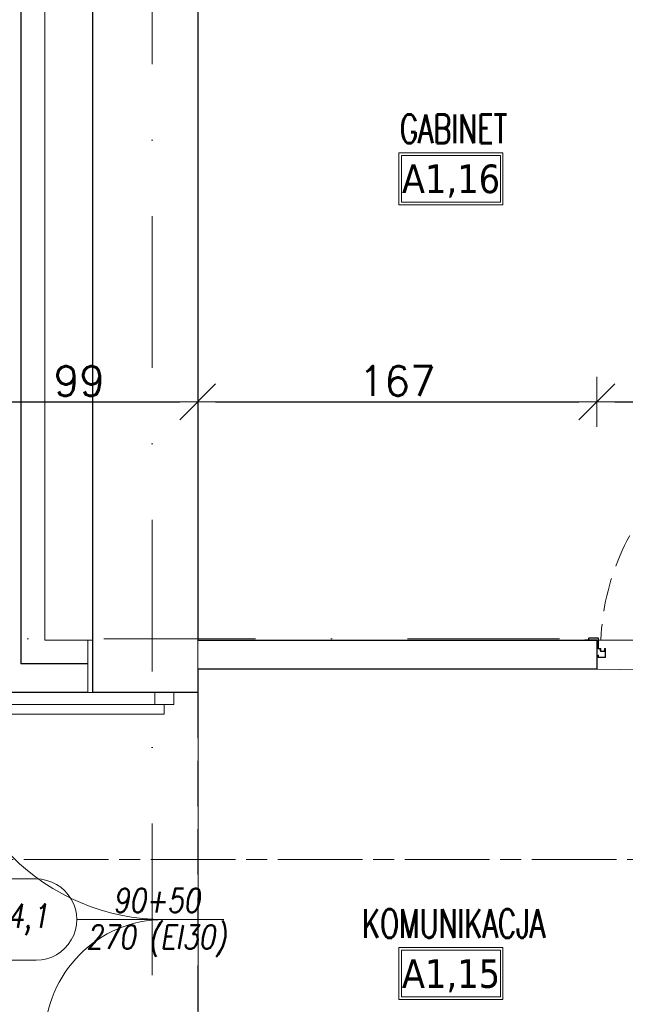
# Model space of a CAD drawing. Header units: millimetres. Extents: x 23192 to 177760, y -399809 to -79279.
# Tile 247 of 256: x 58949 to 59202, y -194794 to -194381. Entities that reach past the tile are written whole.
import ezdxf
from ezdxf.enums import TextEntityAlignment as Align

# ---------------------------------------------------------------- set-up
doc = ezdxf.new("R2010")
doc.units = ezdxf.units.MM
for name, pattern in [('CENTER', [0.6, 0.375, -0.075, 0.075, -0.075]), ('CHAIN', [0.3543, 0.2362, -0.0295, 0.0591, -0.0295]), ('DASHDOT', [25.4, 12.7, -6.35, 0, -6.35]), ('HIDDEN', [9.525, 6.35, -3.175]), ('Hidden Line', [391.222223, 282.222223, -109])]:
    doc.linetypes.add(name, pattern=pattern)
doc.layers.get('0').update_dxf_attribs({"lineweight": 0})
for name, color, linetype, lineweight in [('!! 0_ Istn-sciany', 3, 'Continuous', 30), ('!! 0_ Istn-widok', 1, 'Continuous', 15), ('!! 0_Istn-drzwi', 1, 'Continuous', 13), ('!! 0_Opis_pom', 9, 'Continuous', 13), ('!! 0_Osie', 1, 'DASHDOT', 13), ('!! 1  WYDZIELENIE PPOŻ', 252, 'Continuous', 0), ('!! 1_droga ewakuacyjna', 252, 'CHAIN', 0), ('!! 1_drzwi-linia', 213, 'Continuous', 5), ('!! 2_drzwi opis', 151, 'Continuous', 9), ('0-osie-liniA', 14, 'DASHDOT', 5)]:
    doc.layers.add(name, color=color, linetype=linetype, lineweight=lineweight)
doc.layers.add('Powierzchnia', color=140, linetype='Continuous', lineweight=5, plot=False)
doc.styles.add('50', font='ROMANS.shx', dxfattribs={"width": 0.8, "height": 10})
doc.styles.add('ARCHETYP', font='romans.shx', dxfattribs={"height": 15})
doc.styles.add('ARIAL', font='tahoma.ttf')
doc.styles.add('TXT', font='simplex.shx')
doc.dimstyles.new('DIM50', dxfattribs={"dimscale": 5, "dimtxt": 2.5, "dimasz": 1.5, "dimexe": 0, "dimexo": 0, "dimgap": 0.5, "dimtad": 1, "dimdec": 4, "dimrnd": 0.5, "dimdsep": 46, "dimtxsty": 'TXT', "dimblk1": 'TICK1', "dimblk2": 'TICK1', "dimsah": 1, "dimcen": 0, "dimse1": 1, "dimse2": 1, "dimclrd": 1, "dimclre": 7, "dimclrt": 9, "dimadec": 0, "dimazin": 0, "dimtfac": 1, "dimtdec": 4, "dimtmove": 2, "dimatfit": 3, "dimldrblk": 'TICK1', "dimfxl": 1, "dimtolj": 1, "dimarcsym": 0})

# ---------------------------------------------------------------- blocks, each defined once
blk = doc.blocks.new('BLOK OSI')
at = {"layer": '0-osie-liniA', "ltscale": 5}
for points in [[(50184.71142, -193635.47368), (50184.71142, -195993.9543)], [(48639.25763, -194702.0883), (55442.2848, -194702.0883)]]:
    blk.add_lwpolyline(points, dxfattribs=at)
blk = doc.blocks.new('1_ok-opis')
blk.add_line((0, 111.61), (0, 50))
for points in [[(-17, 128.61), (-17, 143.61)], [(17, 128.61), (17, 143.61)]]:
    blk.add_lwpolyline(points)
for centre, start, end in [((0, 143.61), 0, 180), ((0, 128.61), 180, 0)]:
    blk.add_arc(centre, 17, start, end)
at = {"style": 'ARCHETYP'}
for tag, height, rotation, p in [('NR', 12, 90, (0, 136.9)), ('NR', 12, 270, (0, 136.9)), ('SZEROKOŚĆ', 10, 90, (-8, 78.29)), ('WYSOKOŚĆ', 10, 270, (-8, 78.29)), ('SZEROKOŚĆ', 10, 270, (8, 78.29)), ('WYSOKOŚĆ', 10, 90, (8, 78.29))]:
    blk.add_attdef(tag, text='', height=height, rotation=rotation, dxfattribs=at).set_placement(p, align=Align.MIDDLE)
blk = doc.blocks.new('TICK1')
at = {"color": 0}
for p, q in [((0, -1.4), (0, 1.4)), ((0, 0), (-1, 0))]:
    blk.add_line(p, q, dxfattribs=at)
at = {"color": 2}
blk.add_line((-1, -1), (1, 1), dxfattribs=at)
blk = doc.blocks.new('*D4018')
at = {"layer": '!! 1  WYDZIELENIE PPOŻ', "color": 1, "lineweight": -2, "transparency": 16777216}
blk.add_line((58932.07, -194541.46), (59016.07, -194541.46), dxfattribs=at)
at = {"layer": 'DEFPOINTS', "color": 0, "transparency": 16777216}
for p in [(59023.57, -194541.46), (58924.57, -194639.59), (59023.57, -194641.13)]:
    blk.add_point(p, dxfattribs=at)
at = {"layer": '!! 1  WYDZIELENIE PPOŻ', "color": 1, "lineweight": -2, "transparency": 16777216, "xscale": 7.5, "yscale": 7.5, "zscale": 7.5, "rotation": 180}
blk.add_blockref('TICK1', (58924.57, -194541.46), dxfattribs=at)
at = {"layer": '!! 1  WYDZIELENIE PPOŻ', "color": 1, "lineweight": -2, "transparency": 16777216, "xscale": 7.5, "yscale": 7.5, "zscale": 7.5}
blk.add_blockref('TICK1', (59023.57, -194541.46), dxfattribs=at)
at = {"layer": '!! 1  WYDZIELENIE PPOŻ', "color": 9, "transparency": 16777216, "insert": (58974.07, -194532.71), "char_height": 12.5, "attachment_point": 5, "style": 'TXT'}
blk.add_mtext('\\A1;99', dxfattribs=at)
blk = doc.blocks.new('*D4019')
at = {"layer": '!! 1  WYDZIELENIE PPOŻ', "color": 1, "lineweight": -2, "transparency": 16777216}
blk.add_line((59031.07, -194541.46), (59183.07, -194541.46), dxfattribs=at)
at = {"layer": 'DEFPOINTS', "color": 0, "transparency": 16777216}
for p in [(59190.57, -194541.46), (59023.57, -194641.13), (59190.57, -194641.13)]:
    blk.add_point(p, dxfattribs=at)
at = {"layer": '!! 1  WYDZIELENIE PPOŻ', "color": 1, "lineweight": -2, "transparency": 16777216, "xscale": 7.5, "yscale": 7.5, "zscale": 7.5, "rotation": 180}
blk.add_blockref('TICK1', (59023.57, -194541.46), dxfattribs=at)
at = {"layer": '!! 1  WYDZIELENIE PPOŻ', "color": 1, "lineweight": -2, "transparency": 16777216, "xscale": 7.5, "yscale": 7.5, "zscale": 7.5}
blk.add_blockref('TICK1', (59190.57, -194541.46), dxfattribs=at)
at = {"layer": '!! 1  WYDZIELENIE PPOŻ', "color": 9, "transparency": 16777216, "insert": (59107.07, -194532.71), "char_height": 12.5, "attachment_point": 5, "style": 'TXT'}
blk.add_mtext('\\A1;167', dxfattribs=at)
blk = doc.blocks.new('*D4020')
at = {"layer": '!! 1  WYDZIELENIE PPOŻ', "color": 1, "lineweight": -2, "transparency": 16777216}
blk.add_line((59198.07, -194541.46), (59285.07, -194541.46), dxfattribs=at)
at = {"layer": 'DEFPOINTS', "color": 0, "transparency": 16777216}
for p in [(59292.57, -194541.46), (59190.57, -194641.13), (59292.57, -194641.13)]:
    blk.add_point(p, dxfattribs=at)
at = {"layer": '!! 1  WYDZIELENIE PPOŻ', "color": 1, "lineweight": -2, "transparency": 16777216, "xscale": 7.5, "yscale": 7.5, "zscale": 7.5, "rotation": 180}
blk.add_blockref('TICK1', (59190.57, -194541.46), dxfattribs=at)
at = {"layer": '!! 1  WYDZIELENIE PPOŻ', "color": 1, "lineweight": -2, "transparency": 16777216, "xscale": 7.5, "yscale": 7.5, "zscale": 7.5}
blk.add_blockref('TICK1', (59292.57, -194541.46), dxfattribs=at)
at = {"layer": '!! 1  WYDZIELENIE PPOŻ', "color": 9, "transparency": 16777216, "insert": (59241.57, -194532.71), "char_height": 12.5, "attachment_point": 5, "style": 'TXT'}
blk.add_mtext('\\A1;102', dxfattribs=at)
blk = doc.blocks.new('zaw-dr-90-p')
at = {"color": 2, "linetype": 'CENTER', "ltscale": 0.2}
for p, q in [((12, 0), (-12, 0)), ((0, 12), (0, -12)), ((24.5, 24), (31, 24)), ((24.5, 19), (31, 19))]:
    blk.add_line(p, q, dxfattribs=at)
at = {"ltscale": 0.2}
for p, q in [((10, 12), (6.5, 12)), ((10, 0), (10, 6.5))]:
    blk.add_line(p, q, dxfattribs=at)
blk.add_lwpolyline([(0, 6.5), (23.5, 6.5, 0.414214), (28, 11), (28, 31), (24.5, 31), (24.5, 11, -0.414214), (23.5, 10), (0, 10, 4.561698), (7.6, 6.5), (4.9, 4.2)], format="xyb", dxfattribs=at)
blk.add_lwpolyline([(-0.2, -0.2), (-2.5, -0.2), (-2.5, 0.2), (-0.2, 0.2), (-0.2, 2.5), (0.2, 2.5), (0.2, 0.2), (2.8, 0.2), (2.8, -0.2), (0.2, -0.2), (0.2, -2.8), (-0.2, -2.8)], close=True)
blk.add_lwpolyline([(10, 10), (10, 39), (6.5, 39), (6.5, 10)], dxfattribs=at)
blk.add_circle((0, 0), 6.5, dxfattribs=at)
blk = doc.blocks.new('drzwi 90- sc 12')
for p, q in [((-13620.32, 20410.16), (-13620.32, 20313.77)), ((-13614.92, 20409.86), (-13620.32, 20409.86)), ((-13616.12, 20410.26), (-13620.22, 20410.26)), ((-13616.12, 20410.26), (-13620, 20410.26)), ((-13618.17, 20410.26), (-13616.22, 20410.26)), ((-13618.17, 20410.26), (-13616.22, 20410.26)), ((-13616.12, 20410.26), (-13616.12, 20411.46)), ((-13616.12, 20411.46), (-13615.02, 20411.46)), ((-13614.92, 20411.36), (-13614.92, 20313.77)), ((-13620.32, 20313.47), (-13620.32, 20317.97)), ((-13614.92, 20312.27), (-13614.92, 20317.97)), ((-13614.92, 20313.77), (-13620.32, 20313.77)), ((-13618.22, 20313.37), (-13620.22, 20313.37)), ((-13618.22, 20313.67), (-13618.22, 20313.37)), ((-13618.22, 20313.67), (-13616.42, 20313.67)), ((-13615.92, 20313.17), (-13615.92, 20312.17)), ((-13617.77, 20311.12), (-13617.77, 20305.72)), ((-13617.77, 20311.12), (-13617.77, 20305.72)), ((-13616.17, 20309.92), (-13617.37, 20309.92)), ((-13616.17, 20309.92), (-13616.17, 20311.02)), ((-13615.92, 20312.17), (-13615.02, 20312.17)), ((-13715.57, 20308.32), (-13715.57, 20308.56)), ((-13715.57, 20307.69), (-13715.57, 20308.56)), ((-13715.57, 20307.82), (-13715.57, 20308.56)), ((-13715.57, 20307.72), (-13715.37, 20307.72)), ((-13715.77, 20301.96), (-13716.27, 20301.96)), ((-13616.77, 20301.96), (-13616.27, 20301.96))]:
    blk.add_line(p, q)
for points in [[(-13665.27, 20284.96), (-13665.27, 20325.83)], [(-13615.57, 20309.64), (-13615.32, 20309.64), (-13615.32, 20309.82), (-13616.32, 20309.82), (-13616.32, 20309.64), (-13615.92, 20309.64)]]:
    blk.add_lwpolyline(points)
at = {"ltscale": 0.2}
for points in [[(-13715.57, 20307.51), (-13715.57, 20309.48, 0.414214), (-13715.91, 20309.82), (-13719.43, 20309.82, 0.414214), (-13719.77, 20309.48), (-13719.77, 20308.92), (-13719.59, 20308.92), (-13719.59, 20309.48, -0.414214), (-13719.43, 20309.64), (-13716.97, 20309.64)], [(-13716.97, 20309.64), (-13715.91, 20309.64, -0.414214), (-13715.75, 20309.48), (-13715.75, 20307.51)], [(-13615.92, 20309.64), (-13616.63, 20309.64, 0.414214), (-13616.79, 20309.48), (-13616.79, 20305.58, -0.414214), (-13617.13, 20305.24), (-13617.58, 20305.24, 0.414214), (-13617.74, 20305.08), (-13617.74, 20304.48, -0.414214), (-13618.08, 20304.14), (-13619.26, 20304.14, -0.414214), (-13619.6, 20304.48), (-13619.6, 20305.15, 1), (-13619.79, 20305.15), (-13619.79, 20301.96, 0.414214), (-13619.63, 20301.8), (-13617.11, 20301.8, 0.414214), (-13616.95, 20301.96), (-13616.95, 20302.52), (-13616.77, 20302.52), (-13616.77, 20301.96, -0.414214), (-13617.11, 20301.62), (-13619.63, 20301.62, -0.414214), (-13619.97, 20301.96), (-13619.97, 20305.15, -1), (-13619.42, 20305.15), (-13619.42, 20304.48, 0.414214), (-13619.26, 20304.32), (-13618.08, 20304.32, 0.414214), (-13617.92, 20304.48), (-13617.92, 20305.08, -0.414214), (-13617.58, 20305.42), (-13617.13, 20305.42, 0.414214), (-13616.97, 20305.58), (-13616.97, 20309.48, -0.414214), (-13616.63, 20309.82), (-13613.11, 20309.82, -0.414214), (-13612.77, 20309.48), (-13612.77, 20308.92), (-13612.95, 20308.92), (-13612.95, 20309.48, 0.414214), (-13613.11, 20309.64), (-13615.57, 20309.64)], [(-13715.75, 20307.76), (-13715.75, 20305.58, 0.414214), (-13715.41, 20305.24), (-13714.96, 20305.24, -0.414214), (-13714.8, 20305.08), (-13714.8, 20304.48, 0.414214), (-13714.46, 20304.14), (-13713.28, 20304.14, 0.414214), (-13712.94, 20304.48), (-13712.94, 20305.15, -1), (-13712.75, 20305.15), (-13712.75, 20301.96, -0.414214), (-13712.91, 20301.8), (-13715.43, 20301.8, -0.414214), (-13715.59, 20301.96), (-13715.59, 20302.52), (-13715.77, 20302.52), (-13715.77, 20301.96, 0.414214), (-13715.43, 20301.62), (-13712.91, 20301.62, 0.414214), (-13712.57, 20301.96), (-13712.57, 20305.15, 1), (-13713.12, 20305.15), (-13713.12, 20304.48, -0.414214), (-13713.28, 20304.32), (-13714.46, 20304.32, -0.414214), (-13714.62, 20304.48), (-13714.62, 20305.08, 0.414214), (-13714.96, 20305.42), (-13715.41, 20305.42, -0.414214), (-13715.57, 20305.58), (-13715.57, 20307.64)]]:
    blk.add_lwpolyline(points, format="xyb", dxfattribs=at)
at = {"lineweight": 30}
for points in [[(-13716.27, 20308.92), (-13721.27, 20308.92)], [(-13716.27, 20308.92), (-13716.27, 20296.92)], [(-13614.27, 20308.92), (-13609.27, 20308.92)], [(-13614.27, 20308.92), (-13614.27, 20296.92)]]:
    blk.add_lwpolyline(points, dxfattribs=at)
blk.add_lwpolyline([(-13616.79, 20308.82), (-13616.97, 20308.82), (-13616.97, 20307.42), (-13616.79, 20307.42)], close=True)
for centre, radius, start, end in [((-13620.22, 20410.16), 0.1, 90, 180), ((-13615.02, 20411.36), 0.1, 0, 90), ((-13620.22, 20313.47), 0.1, 180, 270), ((-13616.42, 20313.17), 0.5, 0, 90), ((-13616.27, 20311.02), 0.1, 0, 90), ((-13615.02, 20312.27), 0.1, 270, 0)]:
    blk.add_arc(centre, radius, start, end)
at = {"linetype": 'Hidden Line', "lineweight": 9, "ltscale": 0.05}
blk.add_arc((-13615.5, 20305.14), 99.12, 94.8005, 177.6944, dxfattribs=at)
at = {"xscale": 0.09999999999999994, "yscale": 0.09999999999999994, "zscale": 0.09999999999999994, "rotation": 180.0000000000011}
blk.add_blockref('zaw-dr-90-p', (-13614.92, 20310.92), dxfattribs=at)

msp = doc.modelspace()

# ---------------------------------------------------------------- linework, layer by layer
at = {"layer": '!! 0_ Istn-sciany'}
msp.add_line((58949.56735, -194353.12813), (58949.56735, -194651.12813), dxfattribs=at)
for points in [[(58979.56735, -194309.12813), (58979.56735, -194663.12813)], [(59023.56735, -194353.12813), (59023.56735, -194641.12813)], [(59023.56735, -194641.12813), (59190.56735, -194641.12813)], [(59190.56735, -194641.12813), (59190.56735, -194653.12813)], [(58977.56735, -194651.12813), (58949.56735, -194651.12813)], [(59023.56735, -194653.12813), (59190.56735, -194653.12813)], [(59023.56735, -194653.12813), (59023.56735, -194663.12813)], [(58977.56735, -194663.12813), (58924.56735, -194663.12813)], [(59023.56735, -194663.12813), (58979.56735, -194663.12813)]]:
    msp.add_lwpolyline(points, dxfattribs=at)
at = {"layer": '!! 0_ Istn-widok'}
for points in [[(58959.56735, -194363.12813), (58959.56735, -194641.12813)], [(58977.56735, -194641.12813), (58959.56735, -194641.12813)], [(58977.56735, -194641.12813), (58977.56735, -194663.12813)], [(58977.56735, -194641.12813), (58979.56735, -194641.12813)], [(59023.56735, -194641.12813), (59023.56735, -194653.12813)], [(58977.56735, -194663.12813), (58979.56735, -194663.12813)]]:
    msp.add_lwpolyline(points, dxfattribs=at)
at = {"layer": '!! 0_ Istn-widok', "linetype": 'HIDDEN', "ltscale": 3}
msp.add_lwpolyline([(59023.56735, -194663.12813), (59023.56735, -194813.12813)], dxfattribs=at)
at = {"layer": '!! 0_Istn-drzwi'}
msp.add_lwpolyline([(59034.56735, -194758.12813), (58984.56735, -194758.12813)], dxfattribs=at)
at = {"layer": '!! 0_Opis_pom', "ltscale": 0.7}
for points in [[(59107.78925, -194458.96429), (59151.30925, -194458.96429), (59151.30925, -194437.20429), (59107.78925, -194437.20429)], [(59108.87725, -194457.87629), (59150.22125, -194457.87629), (59150.22125, -194438.29229), (59108.87725, -194438.29229)], [(59107.78925, -194791.61348), (59151.30925, -194791.61348), (59151.30925, -194769.85348), (59107.78925, -194769.85348)], [(59108.87725, -194790.52548), (59150.22125, -194790.52548), (59150.22125, -194770.94148), (59108.87725, -194770.94148)]]:
    msp.add_lwpolyline(points, close=True, dxfattribs=at)
at = {"layer": '!! 1_droga ewakuacyjna', "ltscale": 150}
msp.add_lwpolyline([(59464.55043, -194926.32251), (59464.55043, -194732.92749), (58803.00985, -194732.92749), (58803.00985, -194309.12813)], dxfattribs=at)
at = {"layer": '!! 1_drzwi-linia'}
for points in [[(59013.56735, -194668.12813), (59013.56735, -194663.12813), (59005.56735, -194663.12813), (59005.56735, -194668.12813)], [(58919.56735, -194672.12813), (59009.56735, -194672.12813), (59009.56735, -194668.12813), (58919.56735, -194668.12813)]]:
    msp.add_lwpolyline(points, close=True, dxfattribs=at)
for centre, radius, start, end in [((59009.56735, -194668.12813), 90, 180, 270), ((59009.56735, -194808.12813), 50, 90, 180)]:
    msp.add_arc(centre, radius, start, end, dxfattribs=at)
at = {"layer": 'Powierzchnia'}
for points in [[(59023.56735, -194641.12813), (59305.56735, -194641.12813), (59305.56735, -194353.12813), (59023.56735, -194353.12813)], [(59023.82098, -194653.12813), (61412.06735, -194656.95767), (61412.06735, -194931.3767), (59205.82098, -194927.54716), (59205.82098, -194823.12813), (59023.82098, -194823.12813)]]:
    msp.add_lwpolyline(points, close=True, dxfattribs=at)

# ---------------------------------------------------------------- block references
at = {"layer": '!! 0_Osie'}
msp.add_blockref('BLOK OSI', (8819.85593, 61.46017), dxfattribs=at)
at = {"layer": '!! 1_drzwi-linia'}
msp.add_blockref('drzwi 90- sc 12', (72906.83697, -214950.05247), dxfattribs=at)
at = {"layer": '!! 2_drzwi opis'}
ref = msp.add_blockref('1_ok-opis', (59084.56656, -194758.12813), dxfattribs=dict(at, rotation=90.00000361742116))
ref.add_attrib('WYSOKOŚĆ', '90+50', dxfattribs={"layer": '0', "height": 10, "rotation": 0.0000036, "style": '50', "oblique": 10, "width": 0.8}).set_placement((59006.27571, -194750.12813), align=Align.MIDDLE)
ref.add_attrib('SZEROKOŚĆ', '270 (EI30)', dxfattribs={"layer": '0', "height": 10, "rotation": 0.0000036, "style": '50', "oblique": 10, "width": 0.8}).set_placement((59006.27571, -194766.12813), align=Align.MIDDLE)
ref.add_attrib('NR', 'Dw4,1', dxfattribs={"layer": '0', "height": 10, "rotation": 0.0000036, "style": '50', "oblique": 10, "width": 0.8}).set_placement((58945.08962, -194758.12813), align=Align.MIDDLE)

# ---------------------------------------------------------------- texts
at = {"layer": '!! 0_Opis_pom', "ltscale": 0.7, "style": 'TXT', "width": 0.7}
for s, p in [('GABINET', (59130.66439, -194433.15798)), ('KOMUNIKACJA', (59130.66439, -194765.80717))]:
    msp.add_text(s, height=12, dxfattribs=at).set_placement(p, align=Align.CENTER)
at = {"layer": '!! 0_Opis_pom', "ltscale": 0.7, "style": 'ARIAL'}
for tag, p in [('A1,16', (59129.54925, -194448.08429)), ('A1,15', (59129.54925, -194780.73348))]:
    msp.add_attdef(tag, text='', height=11.968, dxfattribs=at).set_placement(p, align=Align.MIDDLE_CENTER)

# ---------------------------------------------------------------- dimensions: what is measured, and where the dimension line sits
at = {"layer": '!! 1  WYDZIELENIE PPOŻ'}
for base, p1, p2, picture, middle in [((59023.56735, -194541.46285), (58924.56735, -194639.5883), (59023.56735, -194641.12813), '*D4018', (58974.06735, -194532.71285)), ((59190.56735, -194541.46285), (59023.56735, -194641.12813), (59190.56735, -194641.12813), '*D4019', (59107.06735, -194532.71285)), ((59292.56727, -194541.46285), (59190.56735, -194641.12813), (59292.56727, -194641.12813), '*D4020', (59241.56731, -194532.71285))]:
    dim = msp.add_linear_dim(base=base, p1=p1, p2=p2, dimstyle='DIM50', dxfattribs=at)
    dim.commit()
    dim.dimension.update_dxf_attribs({"geometry": picture, "text_midpoint": middle})

doc.saveas('drawing.dxf')
